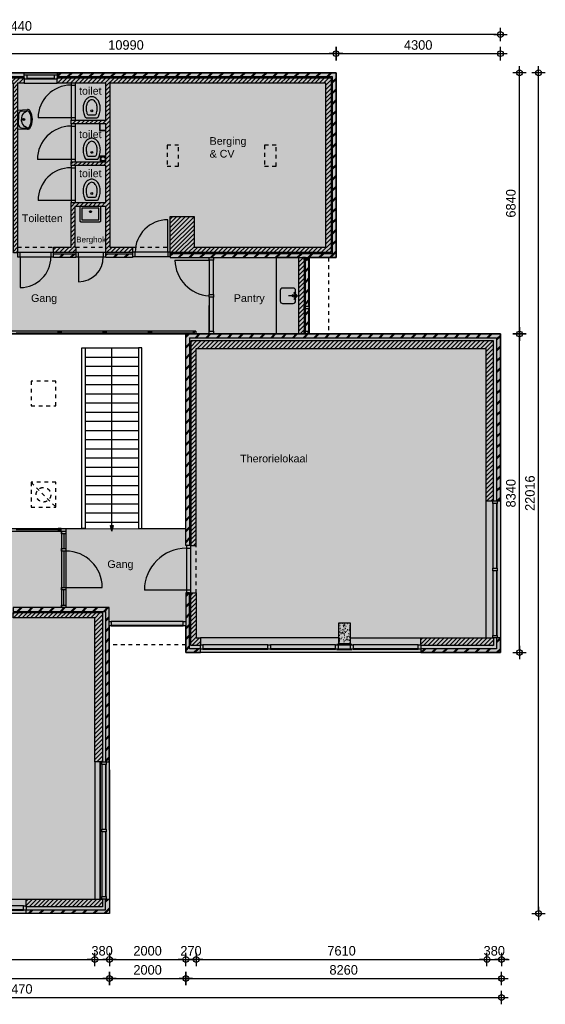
# Model space of a CAD drawing. Header units: millimetres. Extents: x 19739 to 200370, y 9101 to 232951.
# Tile 34 of 39: x 148141 to 161892, y 162171 to 187951. Entities that reach past the tile are written whole.
import ezdxf

# ---------------------------------------------------------------- set-up
doc = ezdxf.new("R2010")
doc.units = ezdxf.units.MM
doc.header["$LTSCALE"] = 100
doc.linetypes.add('HIDDEN1', pattern=[2, 1, -1])
for name, color, linetype in [('ALG18', 1, 'Continuous'), ('BET25', 2, 'Continuous'), ('BVO Brutovloeroppervlakte', 121, 'Continuous'), ('HATCH', 1, 'Continuous'), ('INRICHTING', 1, 'Continuous'), ('KOZ18', 1, 'Continuous'), ('KOZ25', 2, 'Continuous'), ('MAAT', 1, 'Continuous'), ('MET18', 1, 'Continuous'), ('MET25', 2, 'Continuous'), ('STIP18', 1, 'HIDDEN1')]:
    doc.layers.add(name, color=color, linetype=linetype)
doc.layers.add('HULP', color=7, linetype='Continuous', plot=False)
doc.styles.add('Arial', font='ARIAL.TTF')
doc.styles.add('TSFONT', font='tsfont.shx')
doc.dimstyles.new('MS-100', dxfattribs={"dimscale": 100, "dimtxt": 2.5, "dimasz": 1, "dimexe": 2, "dimexo": 3, "dimgap": 1, "dimtad": 1, "dimdec": 0, "dimzin": 1, "dimdsep": 46, "dimtxsty": 'TSFONT', "dimblk": 'CIRKEL', "dimcen": 1, "dimse1": 1, "dimse2": 1, "dimclrd": 1, "dimclre": 1, "dimclrt": 3, "dimadec": 0, "dimazin": 0, "dimtfac": 1.2, "dimtdec": 0, "dimtix": 1, "dimtmove": 2, "dimatfit": 3, "dimldrblk": 'CIRKEL', "dimfxl": 0, "dimtolj": 1, "dimtzin": 1, "dimarcsym": 0})

# ---------------------------------------------------------------- blocks, each defined once
blk = doc.blocks.new('wastafel_b520')
for p, q in [((-244, 0), (-259, -255)), ((244, 0), (259, -255)), ((-218, -99), (-227, -257)), ((-227, -257), (-185, -184)), ((-138, -24), (0, -24)), ((-47, -104), (0, -104)), ((138, -24), (0, -24)), ((47, -104), (0, -104)), ((227, -257), (185, -184)), ((218, -99), (227, -257))]:
    blk.add_line(p, q)
for radius in [28, 20]:
    blk.add_circle((0, -156), radius)
for centre, radius, start, end in [((-179, -259), 80, 176.5893, 242.0436), ((-179, -259), 48, 176.5893, 242.0436), ((-138, -104), 80, 90, 176.5893), ((-47, -264), 160, 90, 150), ((47, -264), 160, 30, 90), ((138, -104), 80, 3.4107, 90), ((179, -259), 48, 297.9564, 3.4107), ((179, -259), 80, 297.9564, 3.4107), ((0, 78), 463, 242.0436, 270), ((0, 78), 431, 242.0436, 270), ((0, 78), 431, 270, 297.9564), ((0, 78), 463, 270, 297.9564)]:
    blk.add_arc(centre, radius, start, end)
blk = doc.blocks.new('wc')
at = {"layer": 'INRICHTING'}
for p, q in [((-141, 66), (141, 66)), ((-91, 146), (91, 146))]:
    blk.add_line(p, q, dxfattribs=at)
for points in [[(225, 316, 0.075445), (207, 434, 0.085783), (159, 528, 0.10607), (83, 595, 0.126822), (0, 616, 0.126822), (-83, 595, 0.10607), (-159, 528, 0.085783), (-207, 434, 0.075445), (-225, 316, 0.075445)], [(145, 316, 0.075445), (131, 410, 0.085783), (95, 480, 0.10607), (44, 525, 0.126822), (0, 536, 0.126822), (-44, 525, 0.10607), (-95, 480, 0.085783), (-131, 410, 0.075445), (-145, 316, 0.075445)]]:
    blk.add_lwpolyline(points, format="xyb", dxfattribs=at)
blk.add_circle((0, 246), 25, dxfattribs=at)
for centre, radius, start, end in [((318, 316), 543, 180, 194.9107), ((318, 316), 463, 180, 194.9107), ((-318, 316), 463, 345.0893, 0), ((-318, 316), 543, 345.0893, 0), ((161, 274), 381, 194.9107, 210.5725), ((-141, 96), 30, 210.5725, 270), ((161, 274), 301, 194.9107, 201.3066), ((-91, 176), 30, 201.3066, 270), ((91, 176), 30, 270, 338.6934), ((-161, 274), 301, 338.6934, 345.0893), ((141, 96), 30, 270, 329.4275), ((-161, 274), 381, 329.4275, 345.0893)]:
    blk.add_arc(centre, radius, start, end, dxfattribs=at)
blk = doc.blocks.new('uitstortgoot')
at = {"layer": 'INRICHTING'}
for points in [[(50428, 10341), (49878, 10341), (49878, 9966, 0.414214), (49903, 9941), (50342, 9941, 0.414214)], [(50342, 9941), (50403, 9941, 0.414214), (50428, 9966), (50428, 10341)]]:
    blk.add_lwpolyline(points, format="xyb", dxfattribs=at)
for points in [[(50378, 10292), (49928, 10292), (49928, 9991), (49960, 9991)], [(49960, 9991), (50378, 9991), (50378, 10292)]]:
    blk.add_lwpolyline(points, dxfattribs=at)
blk.add_circle((50153, 10204), 25, dxfattribs=at)
blk = doc.blocks.new('KRAAN')
for p, q in [((0, 0), (-231, 0)), ((-47, 96), (-96, 47)), ((0, 0), (-96, 96)), ((0, 0), (-96, -96)), ((-47, -96), (-96, -47))]:
    blk.add_line(p, q)
blk = doc.blocks.new('1eVerdieping')
at = {"layer": 'ALG18'}
h = blk.add_hatch(dxfattribs=at)
h.set_pattern_fill('METSELWERK', color=256, style=0)
h.set_pattern_definition([(45, (45589.6, -1338.43), (-141.4214, 141.4214), []), (45, (46189.6, -1338.43), (-141.4214, 141.4214), [])])
h.paths.add_polyline_path([(47110, 13842), (45860, 13842), (45590, 13842), (45590, 9002), (46902, 9002), (46902, 9102), (45690, 9102), (45690, 13742), (47110, 13742), (47110, 13786)])
h.paths.add_polyline_path([(56580, 13842), (49280, 13842), (49280, 13742), (56480, 13742), (56480, 9102), (52244, 9102), (52244, 9028), (52244, 9002), (55780, 9002), (55864, 9002), (55864, 8933), (55864, 7730), (55864, 7661), (55864, 7071), (55864, 7002), (55750, 7002), (52650, 7002), (52650, 1461), (52750, 1461), (52750, 6902), (60780, 6902), (60780, 2632), (60794, 2632), (60880, 2632), (60880, 7002), (55880, 7002), (55880, 9002), (56580, 9002)])
h.paths.add_polyline_path([(51256, 9102), (50560, 9102), (50560, 9023), (50560, 9002), (51256, 9002)], flags=16)
h.paths.add_polyline_path([(49770, 9102), (49190, 9102), (49190, 9019), (49190, 9002), (49770, 9002)])
h.paths.add_polyline_path([(55864, 8933), (55780, 8933), (55780, 7730), (55864, 7730)], flags=17)
h.paths.add_polyline_path([(55864, 9002), (55780, 9002), (55780, 8933), (55864, 8933)], flags=17)
h.paths.add_polyline_path([(55864, 7730), (55780, 7730), (55780, 7661), (55864, 7661)], flags=17)
h.paths.add_polyline_path([(55864, 7661), (55780, 7661), (55780, 7071), (55864, 7071)], flags=17)
h.paths.add_polyline_path([(55864, 7071), (55780, 7071), (55780, 7002), (55864, 7002)], flags=17)
h.paths.add_polyline_path([(53030, -1238), (52750, -1238), (52750, 223), (52666, 223), (52650, 223), (52650, -1338), (53030, -1338)])
h.paths.add_polyline_path([(60880, -958), (60780, -958), (60780, -1238), (58800, -1238), (58800, -1252), (58800, -1338), (60880, -1338)])
at = {"layer": 'HATCH'}
h = blk.add_hatch(dxfattribs=at)
h.set_pattern_fill('ANSI31', color=256, scale=25, style=0)
h.set_pattern_definition([(45, (45719.59, 9130.484), (-56.1266, 56.1266), [])])
h.paths.add_polyline_path([(47110, 13712), (45720, 13712), (45720, 9132), (46902, 9132), (46902, 9272), (45860, 9272), (45860, 13572), (47110, 13572)])
h.paths.add_polyline_path([(56450, 13712), (49280, 13712), (49280, 13672), (49280, 13572), (50560, 13572), (50560, 12602), (49648, 12602), (49648, 12502), (49762, 12502), (50560, 12502), (50560, 11511), (49650, 11511), (49650, 11411), (49760, 11411), (50560, 11411), (50560, 10441), (49646, 10441), (49646, 9272), (49190, 9272), (49190, 9132), (49770, 9132), (49770, 9137), (49770, 9272), (49746, 9272), (49746, 10341), (50560, 10341), (50560, 9132), (51256, 9132), (51256, 9142), (51256, 9272), (50660, 9272), (50660, 13572), (56310, 13572), (56310, 9272), (52864, 9272), (52864, 10074), (52244, 10074), (52244, 9142), (52244, 9142), (52244, 9132), (56450, 9132)])
h.paths.add_polyline_path([(48250, 13572), (48420, 13572), (48420, 13712), (47970, 13712), (47970, 13672), (47970, 13572), (48140, 13572), (48140, 9130), (48250, 9130), (48250, 9133)])
h = blk.add_hatch(dxfattribs=at)
h.set_pattern_fill('ANSI31', color=256, scale=25, style=0)
h.set_pattern_definition([(45, (55609.59, 7001.574), (-56.1266, 56.1266), [])])
h.paths.add_polyline_path([(55750, 8933), (55750, 9002), (55700, 9002), (55610, 9002), (55610, 7002), (55750, 7002), (55750, 7071), (55750, 7661), (55750, 7730)])
h = blk.add_hatch(dxfattribs=at)
h.set_pattern_fill('ANSI31', color=256, scale=25, style=0)
h.set_pattern_definition([(45, (52779.59, -1158.426), (-56.1266, 56.1266), [])])
h.paths.add_polyline_path([(56649, 6822), (52780, 6822), (52780, 1461), (52920, 1461), (52920, 6622), (56649, 6622)])
h.paths.add_polyline_path([(56949, 6822), (56649, 6822), (56649, 6622), (56949, 6622)])
h.paths.add_polyline_path([(60700, 6822), (56949, 6822), (56949, 6622), (60500, 6622), (60500, 2632), (60700, 2632)])
h.paths.add_polyline_path([(60700, -958), (60680, -958), (58800, -958), (58800, -1158), (60700, -1158)])
h.paths.add_polyline_path([(52920, 223), (52780, 223), (52780, -1158), (53030, -1158), (53030, -1138), (53030, -958), (52920, -958)])
h = blk.add_hatch(dxfattribs=at)
h.set_pattern_fill('METSELWERK', color=256, style=0)
h.set_pattern_definition([(45, (42389.6, -8174.43), (-141.4214, 141.4214), []), (45, (42989.6, -8174.43), (-141.4214, 141.4214), [])])
h.paths.add_polyline_path([(44020, -164), (42390, -164), (42390, -8174), (42770, -8174), (42770, -8074), (42490, -8074), (42490, -264), (44020, -264), (44020, -242)])
h.paths.add_polyline_path([(46891, -164), (45258, -164), (45258, -264), (46891, -264), (46891, -242)])
h.paths.add_polyline_path([(50647, -164), (48129, -164), (48129, -264), (50547, -264), (50547, -4204), (50647, -4204)])
h.paths.add_polyline_path([(50650, -7794), (50550, -7794), (50550, -8074), (48470, -8074), (48470, -8088), (48470, -8174), (50650, -8174)])
h = blk.add_hatch(dxfattribs=at)
h.set_pattern_fill('ANSI31', color=256, scale=25, style=0)
h.set_pattern_definition([(45, (42569.59, -7994.426), (-56.1266, 56.1266), [])])
h.paths.add_polyline_path([(44020, -294), (42570, -294), (42570, -7994), (42770, -7994), (42770, -434), (44020, -434)])
h.paths.add_polyline_path([(46891, -294), (45258, -294), (45258, -356), (45258, -434), (46190, -434), (46190, -544), (46630, -544), (46630, -434), (46891, -434)])
h.paths.add_polyline_path([(50470, -294), (48129, -294), (48129, -356), (48129, -434), (50270, -434), (50270, -4204), (50470, -4204)])
h.paths.add_polyline_path([(50470, -7794), (50450, -7794), (48470, -7794), (48470, -7994), (50470, -7994)])
h = blk.add_hatch(dxfattribs=at)
h.set_pattern_fill('AR-CONC', color=256, style=0)
h.set_pattern_definition([(50, (56649.09, -1108.43), (182.185, -15.94), [19.05, -209.55]), (355, (56649.09, -1108.43), (-35.243, 191.057), [15.24, -167.64]), (100.45, (56664.27, -1109.75), (146.94, 175.117), [16.19, -178.09]), (46.184, (56649.1, -1057.63), (271.08, -42.04), [28.575, -314.325]), (96.636, (56671.68, -1061.13), (237.4, 247.43), [24.285, -267.135]), (351.184, (56649.1, -1057.63), (237.4, 247.43), [22.86, -251.46]), (21, (56674.49, -1070.33), (151.615, -102.266), [19.05, -209.55]), (326, (56674.49, -1070.33), (61.8, 184.19), [15.24, -167.64]), (71.45, (56687.13, -1078.85), (213.416, 81.923), [16.19, -178.09]), (37.5, (56649.09, -1108.426), (3.0886, 84.555), [0, -165.608, 0, -170.18, 0, -168.275]), (7.5, (56649.09, -1108.43), (66.82, 100.18), [0, -97.028, 0, -161.798, 0, -64.135]), (327.5, (56592.45, -1108.426), (135.5906, -5.729), [0, -63.5, 0, -198.12, 0, -262.89]), (317.5, (56567.05, -1108.43), (148.13, 25.426), [0, -82.55, 0, -131.572, 0, -186.69])])
h.paths.add_polyline_path([(56649, -1108), (56949, -1108), (56949, -558), (56649, -558)])
at = {"layer": 'INRICHTING'}
h = blk.add_hatch(color=256, dxfattribs=at)
h.paths.add_polyline_path([(50715, 1836), (50741, 1936), (50689, 1936)])
h.paths.add_polyline_path([(50741, 1936), (50754, 1988), (50675, 1988), (50689, 1936)])
at = {"layer": 'ALG18'}
for p, q in [((55780, 9002), (55700, 9002)), ((53259, 7071), (53259, 7751)), ((52909, 7071), (45499, 7071)), ((45568, 7002), (52764, 7002)), ((48209, 7036), (49309, 7036)), ((49389, 7036), (50489, 7036)), ((50569, 7036), (51669, 7036)), ((51529, 7002), (52629, 7002)), ((51749, 7036), (52849, 7036)), ((53672, 7002), (53322, 7002)), ((45499, 1836), (49399, 1836)), ((45568, 1905), (49472, 1905)), ((49309, 1870), (48209, 1870)), ((49472, 1905), (49930, 1905)), ((51500, 1905), (52650, 1905)), ((49399, -164), (48129, -164))]:
    blk.add_line(p, q, dxfattribs=at)
for points in [[(49329, 7002), (49309, 7002), (49309, 7071), (49329, 7071)], [(49369, 7002), (49329, 7002), (49329, 7071), (49369, 7071)], [(49389, 7002), (49369, 7002), (49369, 7071), (49389, 7071)], [(50509, 7002), (50489, 7002), (50489, 7071), (50509, 7071)], [(50549, 7002), (50509, 7002), (50509, 7071), (50549, 7071)], [(50569, 7002), (50549, 7002), (50549, 7071), (50569, 7071)], [(51689, 7002), (51669, 7002), (51669, 7071), (51689, 7071)], [(51729, 7002), (51689, 7002), (51689, 7071), (51729, 7071)], [(51749, 7002), (51729, 7002), (51729, 7071), (51749, 7071)], [(52869, 7002), (52849, 7002), (52849, 7071), (52869, 7071)], [(52909, 7002), (52869, 7002), (52869, 7071), (52909, 7071)], [(49329, 1905), (49309, 1905), (49309, 1836), (49329, 1836)], [(49369, 1905), (49329, 1905), (49329, 1836), (49369, 1836)], [(49389, 1905), (49369, 1905), (49369, 1836), (49389, 1836)]]:
    blk.add_lwpolyline(points, close=True, dxfattribs=at)
at = {"layer": 'BET25'}
blk.add_lwpolyline([(56949, -1108), (56649, -1108), (56649, -558), (56949, -558)], close=True, dxfattribs=at)
at = {"layer": 'INRICHTING'}
for p, q in [((50410, 11661), (50410, 11511)), ((50560, 11661), (50410, 11661)), ((49839, 9023), (49839, 8371)), ((52363, 8933), (53259, 8933)), ((50015, 6636), (51415, 6636)), ((50715, 1988), (50715, 6636)), ((50015, 6396), (51415, 6396)), ((50015, 6156), (51415, 6156)), ((50015, 5916), (51415, 5916)), ((50015, 5676), (51415, 5676)), ((50015, 5436), (51415, 5436)), ((50015, 5196), (51415, 5196)), ((50015, 4956), (51415, 4956)), ((50015, 4716), (51415, 4716)), ((50015, 4476), (51415, 4476)), ((50015, 4236), (51415, 4236)), ((50015, 3996), (51415, 3996)), ((50015, 3756), (51415, 3756)), ((50015, 3516), (51415, 3516)), ((50015, 3276), (51415, 3276)), ((50015, 3036), (51415, 3036)), ((50015, 2796), (51415, 2796)), ((50015, 2556), (51415, 2556)), ((50015, 2316), (51415, 2316)), ((50015, 2076), (51415, 2076)), ((50715, 1836), (50675, 1988)), ((50675, 1988), (50754, 1988)), ((50715, 1836), (50754, 1988)), ((49513, 368), (50463, 368)), ((52666, 292), (51566, 292)), ((50400, -4204), (50400, -7794)), ((50410, -4204), (50410, -7794))]:
    blk.add_line(p, q, dxfattribs=at)
for points in [[(50390, 12502), (50390, 12502), (50390, 12332), (50560, 12332)], [(50400, 12502), (50400, 12342), (50560, 12342)]]:
    blk.add_lwpolyline(points, dxfattribs=at)
for points in [[(55013, 9002), (55013, 7002), (55610, 7002), (55610, 9002)], [(49930, 1905), (49930, 6636), (50015, 6636), (50015, 1905)], [(51500, 1905), (51500, 6636), (51415, 6636), (51415, 1905)]]:
    blk.add_lwpolyline(points, close=True, dxfattribs=at)
blk.add_lwpolyline([(55121, 8143), (55121, 7863, 0.414214), (55181, 7803), (55461, 7803, 0.414214), (55521, 7863), (55521, 8143, 0.414214), (55461, 8203), (55181, 8203, 0.414214)], format="xyb", close=True, dxfattribs=at)
for centre, radius in [((50485, 11586), 70), ((50485, 11586), 55), ((55461, 8002), 30)]:
    blk.add_circle(centre, radius, dxfattribs=at)
for centre, radius, start, end in [((49646, 12657), 860, 90, 180), ((49648, 11566), 880, 90, 180), ((49646, 10496), 860, 90, 180), ((48319, 9019), 802, 270, 0), ((49839, 9023), 652, 270, 0), ((53321, 8958), 959, 181.528, 266.309), ((49513, 368), 950, 0, 90), ((52666, 292), 1100, 90, 180)]:
    blk.add_arc(centre, radius, start, end, dxfattribs=at)
at = {"layer": 'KOZ18'}
for p, q in [((48489, 13786), (49211, 13786)), ((48489, 13702), (49211, 13702)), ((49211, 13672), (48489, 13672)), ((49646, 13517), (49646, 12657)), ((49760, 12657), (49760, 13517)), ((49646, 12657), (48786, 12657)), ((49648, 12447), (49648, 11566)), ((49762, 11566), (49762, 12447)), ((49648, 11566), (48767, 11566)), ((49646, 11356), (49646, 10496)), ((49760, 10496), (49760, 11356)), ((49646, 10496), (48786, 10496)), ((52175, 9142), (52175, 9992)), ((49121, 9133), (48319, 9133)), ((50491, 9137), (49839, 9137)), ((52175, 9142), (51325, 9142)), ((51325, 9028), (52175, 9028)), ((48319, 9019), (49190, 9019)), ((48319, 9019), (48319, 8217)), ((49839, 9023), (50491, 9023)), ((53259, 8933), (53259, 8036)), ((53373, 8036), (53373, 8933)), ((55610, 7002), (55610, 9002)), ((55780, 7002), (55780, 9002)), ((55864, 7730), (55864, 8933)), ((55880, 7002), (55880, 9002)), ((53259, 7967), (53259, 7071)), ((53373, 7071), (53373, 7967)), ((55864, 7071), (55864, 7661)), ((60680, 2563), (60680, 871)), ((60780, 2563), (60780, 871)), ((60794, 871), (60794, 2563)), ((49399, 1836), (49399, -164)), ((49513, 1905), (49513, -164)), ((49456, 1767), (49456, 1387)), ((49456, 1318), (49456, 368)), ((52666, 1392), (52666, 292)), ((52780, 292), (52780, 1392)), ((60680, 802), (60680, -889)), ((60780, 802), (60780, -889)), ((60794, -889), (60794, 802)), ((49456, -95), (49456, 299)), ((52666, 223), (52766, 223)), ((52581, -524), (50696, -524)), ((50696, -624), (52581, -624)), ((50696, -638), (52581, -638)), ((54799, -1138), (53099, -1138)), ((54799, -1238), (53099, -1238)), ((53099, -1252), (54799, -1252)), ((56568, -1138), (54868, -1138)), ((56568, -1238), (54868, -1238)), ((54868, -1252), (56568, -1252)), ((58731, -1138), (57031, -1138)), ((58731, -1238), (57031, -1238)), ((57031, -1252), (58731, -1252)), ((50450, -4273), (50450, -5965)), ((50550, -4273), (50550, -5965)), ((50564, -5965), (50564, -4273)), ((50450, -6034), (50450, -7725)), ((50550, -6034), (50550, -7725)), ((50564, -7725), (50564, -6034)), ((48401, -7974), (46701, -7974)), ((46701, -8088), (48401, -8088)), ((48401, -8074), (47551, -8074))]:
    blk.add_line(p, q, dxfattribs=at)
for points in [[(49399, 1836), (49513, 1836), (49513, 1767), (49399, 1767)], [(49399, 1387), (49513, 1387), (49513, 1318), (49399, 1318)], [(49399, 368), (49513, 368), (49513, 299), (49399, 299)], [(52650, -1338), (53030, -1338), (53030, -1238), (52750, -1238), (52750, 223), (52650, 223)], [(49399, -95), (49513, -95), (49513, -164), (49399, -164)]]:
    blk.add_lwpolyline(points, close=True, dxfattribs=at)
blk.add_arc((52175, 9142), 850, 90, 180, dxfattribs=at)
at = {"layer": 'KOZ25'}
for points in [[(48420, 13672), (48420, 13786), (48489, 13786), (48489, 13672), (48420, 13672)], [(49211, 13672), (49211, 13786), (49280, 13786), (49280, 13672), (49211, 13672)]]:
    blk.add_lwpolyline(points, dxfattribs=at)
for points in [[(49760, 13572), (49646, 13572), (49646, 13517), (49760, 13517)], [(49760, 12657), (49646, 12657), (49646, 12602), (49760, 12602)], [(49762, 12502), (49648, 12502), (49648, 12447), (49762, 12447)], [(49760, 11411), (49646, 11411), (49646, 11356), (49760, 11356)], [(49762, 11566), (49648, 11566), (49648, 11511), (49762, 11511)], [(49760, 10496), (49646, 10496), (49646, 10441), (49760, 10441)], [(48250, 9133), (48250, 9019), (48319, 9019), (48319, 9133)], [(49121, 9133), (49121, 9019), (49190, 9019), (49190, 9133)], [(49770, 9137), (49770, 9023), (49839, 9023), (49839, 9137)], [(50491, 9137), (50491, 9023), (50560, 9023), (50560, 9137)], [(51256, 9142), (51256, 9028), (51325, 9028), (51325, 9142)], [(52175, 9142), (52175, 9028), (52244, 9028), (52244, 9142)], [(53259, 9002), (53373, 9002), (53373, 8933), (53259, 8933)], [(53259, 8036), (53373, 8036), (53373, 7967), (53259, 7967)], [(53259, 7071), (53373, 7071), (53373, 7002), (53259, 7002)], [(60680, 2632), (60794, 2632), (60794, 2563), (60680, 2563)], [(52780, 1461), (52666, 1461), (52666, 1392), (52780, 1392)], [(60680, 871), (60794, 871), (60794, 802), (60680, 802)], [(52780, 292), (52666, 292), (52666, 223), (52780, 223)], [(50696, -524), (50696, -638), (50647, -638), (50647, -524)], [(52650, -524), (52650, -638), (52581, -638), (52581, -524)], [(60680, -889), (60794, -889), (60794, -958), (60680, -958)], [(53099, -1138), (53099, -1252), (53030, -1252), (53030, -1138)], [(54868, -1138), (54868, -1252), (54799, -1252), (54799, -1138)], [(56637, -1138), (56637, -1252), (56568, -1252), (56568, -1138)], [(56996, -1133), (56602, -1133), (56602, -1138), (56996, -1138)], [(56996, -1253), (56602, -1253), (56602, -1258), (56996, -1258)], [(57031, -1138), (57031, -1252), (56962, -1252), (56962, -1138)], [(58800, -1138), (58800, -1252), (58731, -1252), (58731, -1138)], [(50450, -4204), (50564, -4204), (50564, -4273), (50450, -4273)], [(50450, -5965), (50564, -5965), (50564, -6034), (50450, -6034)], [(50450, -7725), (50564, -7725), (50564, -7794), (50450, -7794)], [(48470, -7974), (48470, -8088), (48401, -8088), (48401, -7974)]]:
    blk.add_lwpolyline(points, close=True, dxfattribs=at)
at = {"layer": 'MET18'}
for p, q in [((49280, 13842), (48420, 13842)), ((55070, 13742), (55070, 13742)), ((55070, 13742), (55070, 13742)), ((52864, 9272), (52864, 9272)), ((55750, 9002), (55750, 7002)), ((55780, 7002), (52650, 7002)), ((52650, 1461), (52650, 7002)), ((60880, 7002), (55880, 7002)), ((60880, 2632), (60880, 7002)), ((52750, 6902), (60780, 6902)), ((52750, 6902), (52750, 1461)), ((60780, 6902), (60780, 2632)), ((60780, 2632), (60880, 2632)), ((60880, 2632), (60880, -958)), ((52750, 1461), (52650, 1461)), ((58800, -1338), (53030, -1338)), ((50647, -4204), (50650, -7794)), ((48470, -8174), (42770, -8174))]:
    blk.add_line(p, q, dxfattribs=at)
for points in [[(48420, 13842), (47970, 13842), (47970, 13742), (48420, 13742)], [(49770, 9002), (49190, 9002), (49190, 9102), (49770, 9102)], [(50560, 9002), (50560, 9102), (51256, 9102), (51256, 9002)], [(50547, -264), (50547, -4204), (50647, -4204), (50647, -164), (48129, -164), (48129, -264)], [(58800, -1338), (60880, -1338), (60880, -958), (60780, -958), (60780, -1238), (58800, -1238)], [(48470, -8074), (50550, -8074), (50550, -7794), (50650, -7794), (50650, -8174), (48470, -8174)]]:
    blk.add_lwpolyline(points, close=True, dxfattribs=at)
for points in [[(55880, 9002), (56580, 9002), (56580, 13842), (49280, 13842), (49280, 13742), (56480, 13742), (56480, 9102), (52244, 9102)], [(52244, 9098), (52244, 9002), (55780, 9002)]]:
    blk.add_lwpolyline(points, dxfattribs=at)
at = {"layer": 'MET25'}
for p, q in [((48420, 13572), (49280, 13572)), ((60500, 2632), (60500, -958)), ((56649, -958), (53030, -958)), ((56949, -958), (58800, -958)), ((50270, -4204), (50270, -7794)), ((46640, -7794), (48470, -7794))]:
    blk.add_line(p, q, dxfattribs=at)
for points in [[(47970, 13572), (47970, 13712), (48420, 13712), (48420, 13572), (48250, 13572), (48250, 9130), (48140, 9130), (48140, 13572)], [(50560, 10441), (50560, 11411), (49650, 11411), (49650, 11511), (50560, 11511), (50560, 12502), (49648, 12502), (49648, 12602), (50560, 12602), (50560, 13572), (49280, 13572), (49280, 13712), (56450, 13712), (56450, 9132), (52244, 9132), (52244, 10074), (52864, 10074), (52864, 9272), (56310, 9272), (56310, 13572), (50660, 13572), (50660, 9272), (51256, 9272), (51256, 9132), (50560, 9132), (50560, 10341), (49746, 10341), (49746, 9272), (49770, 9272), (49770, 9132), (49190, 9132), (49190, 9272), (49646, 9272), (49646, 10441)], [(52920, 1461), (52920, 6622), (60500, 6622), (60500, 2632), (60700, 2632), (60700, 6822), (52780, 6822), (52780, 1461)], [(52920, 223), (52920, -958), (53030, -958), (53030, -1158), (52780, -1158), (52780, 223)], [(48129, -294), (50470, -294), (50470, -4204), (50270, -4204), (50270, -434), (48129, -434)], [(60700, -1158), (58800, -1158), (58800, -958), (60700, -958)], [(50470, -7794), (50470, -7994), (48470, -7994), (48470, -7794)]]:
    blk.add_lwpolyline(points, close=True, dxfattribs=at)
at = {"layer": 'STIP18'}
for p, q in [((48250, 9272), (49190, 9272)), ((49770, 9272), (50560, 9272)), ((51256, 9272), (52244, 9272)), ((56380, 9002), (56380, 7002)), ((55750, 7661), (55750, 7071)), ((48600, 3118), (49250, 2468)), ((52920, 223), (52920, 1461)), ((52650, -1138), (50647, -1138))]:
    blk.add_line(p, q, dxfattribs=at)
for points in [[(52160, 11392), (52460, 11392), (52460, 11942), (52160, 11942)], [(54710, 11392), (55010, 11392), (55010, 11942), (54710, 11942)], [(55750, 9002), (55864, 9002), (55864, 8933), (55750, 8933)], [(55750, 7730), (55864, 7730), (55864, 7661), (55750, 7661)], [(55750, 7071), (55864, 7071), (55864, 7002), (55750, 7002)], [(49250, 5768), (48600, 5768), (48600, 5118), (49250, 5118)], [(49250, 3118), (48600, 3118), (48600, 2468), (49250, 2468)]]:
    blk.add_lwpolyline(points, close=True, dxfattribs=at)
blk.add_circle((48925, 2793), 191, dxfattribs=at)
at = {"layer": 'HULP'}
for name, p in [('wc', (50187, 12597)), ('wc', (50187, 10437)), ('uitstortgoot', (0, 0))]:
    blk.add_blockref(name, p, dxfattribs=at)
at = {"layer": 'INRICHTING', "rotation": 90}
blk.add_blockref('wastafel_b520', (48250, 12619), dxfattribs=at)
at = {"layer": 'INRICHTING'}
blk.add_blockref('wc', (50188, 11511), dxfattribs=at)
at = {"layer": 'INRICHTING', "xscale": -1, "rotation": 180}
blk.add_blockref('KRAAN', (55571, 8002), dxfattribs=at)
at = {"layer": 'KOZ25', "attachment_point": 1, "style": 'Arial'}
for s, insert, char_height, width in [('toilet', (49856, 13467), 200, 771.34), ('toilet', (49856, 12330), 200, 771.34), ('Berging & CV', (53272, 12155), 200, 771.34), ('toilet', (49856, 11307), 200, 771.34), ('Toiletten', (48360, 10131), 200, 771.34), ('Berghok', (49782, 9550), 150, 771.34), ('Gang', (48600, 8041), 200, 771.34), ('Pantry', (53906, 8041), 200, 771.34), ('Therorielokaal', (54072, 3841), 200, 2639.72), ('Gang', (50597, 1076), 200, 2639.72)]:
    blk.add_mtext(s, dxfattribs=dict(at, insert=insert, char_height=char_height, width=width))
blk = doc.blocks.new('CIRKEL')
for p, q in [((-1.75, 0), (1.75, 0)), ((0, -1.75), (0, 1.75))]:
    blk.add_line(p, q)
blk.add_circle((0, 0), 0.75)
blk = doc.blocks.new('*D119')
at = {"layer": 'Defpoints', "color": 0}
for p in [(135277, 164546), (160747, 163646), (160747, 162346)]:
    blk.add_point(p, dxfattribs=at)
at = {"layer": 'MAAT', "color": 1, "lineweight": -2}
blk.add_line((135377, 162346), (160647, 162346), dxfattribs=at)
at = {"layer": 'MAAT', "color": 1, "lineweight": -2, "xscale": 100, "yscale": 100, "zscale": 100, "rotation": 180}
blk.add_blockref('CIRKEL', (135277, 162346), dxfattribs=at)
at = {"layer": 'MAAT', "color": 1, "lineweight": -2, "xscale": 100, "yscale": 100, "zscale": 100}
blk.add_blockref('CIRKEL', (160747, 162346), dxfattribs=at)
at = {"layer": 'MAAT', "color": 3, "insert": (148012, 162571), "char_height": 250, "attachment_point": 5, "style": 'TSFONT'}
blk.add_mtext('\\A1;25470', dxfattribs=at)
blk = doc.blocks.new('*D122')
at = {"layer": 'Defpoints', "color": 0}
for p in [(150487, 163346), (142227, 163046), (150487, 162846)]:
    blk.add_point(p, dxfattribs=at)
at = {"layer": 'MAAT', "color": 1, "lineweight": -2}
blk.add_line((142327, 162846), (150387, 162846), dxfattribs=at)
at = {"layer": 'MAAT', "color": 1, "lineweight": -2, "xscale": 100, "yscale": 100, "zscale": 100, "rotation": 180}
blk.add_blockref('CIRKEL', (142227, 162846), dxfattribs=at)
at = {"layer": 'MAAT', "color": 1, "lineweight": -2, "xscale": 100, "yscale": 100, "zscale": 100}
blk.add_blockref('CIRKEL', (150487, 162846), dxfattribs=at)
at = {"layer": 'MAAT', "color": 3, "insert": (146357, 163071), "char_height": 250, "attachment_point": 5, "style": 'TSFONT'}
blk.add_mtext('\\A1;8260', dxfattribs=at)
blk = doc.blocks.new('*D123')
at = {"layer": 'Defpoints', "color": 0}
for p in [(150487, 163346), (152487, 163346), (152487, 162846)]:
    blk.add_point(p, dxfattribs=at)
at = {"layer": 'MAAT', "color": 1, "lineweight": -2}
blk.add_line((150587, 162846), (152387, 162846), dxfattribs=at)
at = {"layer": 'MAAT', "color": 1, "lineweight": -2, "xscale": 100, "yscale": 100, "zscale": 100, "rotation": 180}
blk.add_blockref('CIRKEL', (150487, 162846), dxfattribs=at)
at = {"layer": 'MAAT', "color": 1, "lineweight": -2, "xscale": 100, "yscale": 100, "zscale": 100}
blk.add_blockref('CIRKEL', (152487, 162846), dxfattribs=at)
at = {"layer": 'MAAT', "color": 3, "insert": (151487, 163071), "char_height": 250, "attachment_point": 5, "style": 'TSFONT'}
blk.add_mtext('\\A1;2000', dxfattribs=at)
blk = doc.blocks.new('*D124')
at = {"layer": 'Defpoints', "color": 0}
for p in [(152487, 163346), (160747, 163346), (160747, 162846)]:
    blk.add_point(p, dxfattribs=at)
at = {"layer": 'MAAT', "color": 1, "lineweight": -2}
blk.add_line((152587, 162846), (160647, 162846), dxfattribs=at)
at = {"layer": 'MAAT', "color": 1, "lineweight": -2, "xscale": 100, "yscale": 100, "zscale": 100, "rotation": 180}
blk.add_blockref('CIRKEL', (152487, 162846), dxfattribs=at)
at = {"layer": 'MAAT', "color": 1, "lineweight": -2, "xscale": 100, "yscale": 100, "zscale": 100}
blk.add_blockref('CIRKEL', (160747, 162846), dxfattribs=at)
at = {"layer": 'MAAT', "color": 3, "insert": (156617, 163071), "char_height": 250, "attachment_point": 5, "style": 'TSFONT'}
blk.add_mtext('\\A1;8260', dxfattribs=at)
blk = doc.blocks.new('*D127')
at = {"layer": 'Defpoints', "color": 0}
for p in [(142607, 163346), (150107, 163346), (150107, 163346)]:
    blk.add_point(p, dxfattribs=at)
at = {"layer": 'MAAT', "color": 1, "lineweight": -2}
blk.add_line((142707, 163346), (150007, 163346), dxfattribs=at)
at = {"layer": 'MAAT', "color": 1, "lineweight": -2, "xscale": 100, "yscale": 100, "zscale": 100, "rotation": 180}
blk.add_blockref('CIRKEL', (142607, 163346), dxfattribs=at)
at = {"layer": 'MAAT', "color": 1, "lineweight": -2, "xscale": 100, "yscale": 100, "zscale": 100}
blk.add_blockref('CIRKEL', (150107, 163346), dxfattribs=at)
at = {"layer": 'MAAT', "color": 3, "insert": (146357, 163571), "char_height": 250, "attachment_point": 5, "style": 'TSFONT'}
blk.add_mtext('\\A1;7500', dxfattribs=at)
blk = doc.blocks.new('*D128')
at = {"layer": 'Defpoints', "color": 0}
for p in [(150107, 163346), (150487, 163346), (150487, 163346)]:
    blk.add_point(p, dxfattribs=at)
at = {"layer": 'MAAT', "color": 1, "lineweight": -2}
for p, q in [((150007, 163346), (149907, 163346)), ((150107, 163346), (150487, 163346)), ((150587, 163346), (150687, 163346))]:
    blk.add_line(p, q, dxfattribs=at)
at = {"layer": 'MAAT', "color": 1, "lineweight": -2, "xscale": 100, "yscale": 100, "zscale": 100}
blk.add_blockref('CIRKEL', (150107, 163346), dxfattribs=at)
at = {"layer": 'MAAT', "color": 1, "lineweight": -2, "xscale": 100, "yscale": 100, "zscale": 100, "rotation": 180}
blk.add_blockref('CIRKEL', (150487, 163346), dxfattribs=at)
at = {"layer": 'MAAT', "color": 3, "insert": (150297, 163571), "char_height": 250, "attachment_point": 5, "style": 'TSFONT'}
blk.add_mtext('\\A1;380', dxfattribs=at)
blk = doc.blocks.new('*D129')
at = {"layer": 'Defpoints', "color": 0}
for p in [(150487, 163346), (152487, 163346), (152487, 163346)]:
    blk.add_point(p, dxfattribs=at)
at = {"layer": 'MAAT', "color": 1, "lineweight": -2}
blk.add_line((150587, 163346), (152387, 163346), dxfattribs=at)
at = {"layer": 'MAAT', "color": 1, "lineweight": -2, "xscale": 100, "yscale": 100, "zscale": 100, "rotation": 180}
blk.add_blockref('CIRKEL', (150487, 163346), dxfattribs=at)
at = {"layer": 'MAAT', "color": 1, "lineweight": -2, "xscale": 100, "yscale": 100, "zscale": 100}
blk.add_blockref('CIRKEL', (152487, 163346), dxfattribs=at)
at = {"layer": 'MAAT', "color": 3, "insert": (151487, 163571), "char_height": 250, "attachment_point": 5, "style": 'TSFONT'}
blk.add_mtext('\\A1;2000', dxfattribs=at)
blk = doc.blocks.new('*D130')
at = {"layer": 'Defpoints', "color": 0}
for p in [(152487, 163346), (152757, 163346), (152757, 163346)]:
    blk.add_point(p, dxfattribs=at)
at = {"layer": 'MAAT', "color": 1, "lineweight": -2}
for p, q in [((152387, 163346), (152287, 163346)), ((152487, 163346), (152757, 163346)), ((152857, 163346), (152957, 163346))]:
    blk.add_line(p, q, dxfattribs=at)
at = {"layer": 'MAAT', "color": 1, "lineweight": -2, "xscale": 100, "yscale": 100, "zscale": 100}
blk.add_blockref('CIRKEL', (152487, 163346), dxfattribs=at)
at = {"layer": 'MAAT', "color": 1, "lineweight": -2, "xscale": 100, "yscale": 100, "zscale": 100, "rotation": 180}
blk.add_blockref('CIRKEL', (152757, 163346), dxfattribs=at)
at = {"layer": 'MAAT', "color": 3, "insert": (152622, 163571), "char_height": 250, "attachment_point": 5, "style": 'TSFONT'}
blk.add_mtext('\\A1;270', dxfattribs=at)
blk = doc.blocks.new('*D131')
at = {"layer": 'Defpoints', "color": 0}
for p in [(152757, 163346), (160367, 163346), (160367, 163346)]:
    blk.add_point(p, dxfattribs=at)
at = {"layer": 'MAAT', "color": 1, "lineweight": -2}
blk.add_line((152857, 163346), (160267, 163346), dxfattribs=at)
at = {"layer": 'MAAT', "color": 1, "lineweight": -2, "xscale": 100, "yscale": 100, "zscale": 100, "rotation": 180}
blk.add_blockref('CIRKEL', (152757, 163346), dxfattribs=at)
at = {"layer": 'MAAT', "color": 1, "lineweight": -2, "xscale": 100, "yscale": 100, "zscale": 100}
blk.add_blockref('CIRKEL', (160367, 163346), dxfattribs=at)
at = {"layer": 'MAAT', "color": 3, "insert": (156562, 163571), "char_height": 250, "attachment_point": 5, "style": 'TSFONT'}
blk.add_mtext('\\A1;7610', dxfattribs=at)
blk = doc.blocks.new('*D132')
at = {"layer": 'Defpoints', "color": 0}
for p in [(160367, 163346), (160747, 163346), (160747, 163346)]:
    blk.add_point(p, dxfattribs=at)
at = {"layer": 'MAAT', "color": 1, "lineweight": -2}
for p, q in [((160267, 163346), (160167, 163346)), ((160367, 163346), (160747, 163346)), ((160847, 163346), (160947, 163346))]:
    blk.add_line(p, q, dxfattribs=at)
at = {"layer": 'MAAT', "color": 1, "lineweight": -2, "xscale": 100, "yscale": 100, "zscale": 100}
blk.add_blockref('CIRKEL', (160367, 163346), dxfattribs=at)
at = {"layer": 'MAAT', "color": 1, "lineweight": -2, "xscale": 100, "yscale": 100, "zscale": 100, "rotation": 180}
blk.add_blockref('CIRKEL', (160747, 163346), dxfattribs=at)
at = {"layer": 'MAAT', "color": 3, "insert": (160557, 163571), "char_height": 250, "attachment_point": 5, "style": 'TSFONT'}
blk.add_mtext('\\A1;380', dxfattribs=at)
blk = doc.blocks.new('*D133')
at = {"layer": 'Defpoints', "color": 0}
for p in [(160717, 179722), (161217, 179722), (160717, 171382)]:
    blk.add_point(p, dxfattribs=at)
at = {"layer": 'MAAT', "color": 1, "lineweight": -2}
blk.add_line((161217, 171482), (161217, 179622), dxfattribs=at)
at = {"layer": 'MAAT', "color": 1, "lineweight": -2, "xscale": 100, "yscale": 100, "zscale": 100}
for p, rotation in [((161217, 179722), 90), ((161217, 171382), 270)]:
    blk.add_blockref('CIRKEL', p, dxfattribs=dict(at, rotation=rotation))
at = {"layer": 'MAAT', "color": 3, "insert": (160992, 175552), "char_height": 250, "attachment_point": 5, "rotation": 90, "style": 'TSFONT'}
blk.add_mtext('\\A1;8340', dxfattribs=at)
blk = doc.blocks.new('*D134')
at = {"layer": 'Defpoints', "color": 0}
for p in [(156417, 186562), (161217, 186562), (160717, 179722)]:
    blk.add_point(p, dxfattribs=at)
at = {"layer": 'MAAT', "color": 1, "lineweight": -2}
blk.add_line((161217, 179822), (161217, 186462), dxfattribs=at)
at = {"layer": 'MAAT', "color": 1, "lineweight": -2, "xscale": 100, "yscale": 100, "zscale": 100}
for p, rotation in [((161217, 186562), 90), ((161217, 179722), 270)]:
    blk.add_blockref('CIRKEL', p, dxfattribs=dict(at, rotation=rotation))
at = {"layer": 'MAAT', "color": 3, "insert": (160992, 183142), "char_height": 250, "attachment_point": 5, "rotation": 90, "style": 'TSFONT'}
blk.add_mtext('\\A1;6840', dxfattribs=at)
blk = doc.blocks.new('*D135')
at = {"layer": 'Defpoints', "color": 0}
for p in [(156417, 186562), (161717, 186562), (150487, 164546)]:
    blk.add_point(p, dxfattribs=at)
at = {"layer": 'MAAT', "color": 1, "lineweight": -2}
blk.add_line((161717, 164646), (161717, 186462), dxfattribs=at)
at = {"layer": 'MAAT', "color": 1, "lineweight": -2, "xscale": 100, "yscale": 100, "zscale": 100}
for p, rotation in [((161717, 186562), 90), ((161717, 164546), 270)]:
    blk.add_blockref('CIRKEL', p, dxfattribs=dict(at, rotation=rotation))
at = {"layer": 'MAAT', "color": 3, "insert": (161492, 175554), "char_height": 250, "attachment_point": 5, "rotation": 90, "style": 'TSFONT'}
blk.add_mtext('\\A1;22016', dxfattribs=at)
blk = doc.blocks.new('*D136')
at = {"layer": 'Defpoints', "color": 0}
for p in [(156417, 187062), (145427, 186562), (156417, 186562)]:
    blk.add_point(p, dxfattribs=at)
at = {"layer": 'MAAT', "color": 1, "lineweight": -2}
blk.add_line((145527, 187062), (156317, 187062), dxfattribs=at)
at = {"layer": 'MAAT', "color": 1, "lineweight": -2, "xscale": 100, "yscale": 100, "zscale": 100, "rotation": 180}
blk.add_blockref('CIRKEL', (145427, 187062), dxfattribs=at)
at = {"layer": 'MAAT', "color": 1, "lineweight": -2, "xscale": 100, "yscale": 100, "zscale": 100}
blk.add_blockref('CIRKEL', (156417, 187062), dxfattribs=at)
at = {"layer": 'MAAT', "color": 3, "insert": (150922, 187287), "char_height": 250, "attachment_point": 5, "style": 'TSFONT'}
blk.add_mtext('\\A1;10990', dxfattribs=at)
blk = doc.blocks.new('*D137')
at = {"layer": 'Defpoints', "color": 0}
for p in [(160717, 187062), (156417, 186562), (160717, 179722)]:
    blk.add_point(p, dxfattribs=at)
at = {"layer": 'MAAT', "color": 1, "lineweight": -2}
blk.add_line((156517, 187062), (160617, 187062), dxfattribs=at)
at = {"layer": 'MAAT', "color": 1, "lineweight": -2, "xscale": 100, "yscale": 100, "zscale": 100, "rotation": 180}
blk.add_blockref('CIRKEL', (156417, 187062), dxfattribs=at)
at = {"layer": 'MAAT', "color": 1, "lineweight": -2, "xscale": 100, "yscale": 100, "zscale": 100}
blk.add_blockref('CIRKEL', (160717, 187062), dxfattribs=at)
at = {"layer": 'MAAT', "color": 3, "insert": (158567, 187287), "char_height": 250, "attachment_point": 5, "style": 'TSFONT'}
blk.add_mtext('\\A1;4300', dxfattribs=at)
blk = doc.blocks.new('*D145')
at = {"layer": 'Defpoints', "color": 0}
for p in [(135277, 187562), (135277, 182906), (160717, 179722)]:
    blk.add_point(p, dxfattribs=at)
at = {"layer": 'MAAT', "color": 1, "lineweight": -2}
blk.add_line((160617, 187562), (135377, 187562), dxfattribs=at)
at = {"layer": 'MAAT', "color": 1, "lineweight": -2, "xscale": 100, "yscale": 100, "zscale": 100, "rotation": 180}
blk.add_blockref('CIRKEL', (135277, 187562), dxfattribs=at)
at = {"layer": 'MAAT', "color": 1, "lineweight": -2, "xscale": 100, "yscale": 100, "zscale": 100}
blk.add_blockref('CIRKEL', (160717, 187562), dxfattribs=at)
at = {"layer": 'MAAT', "color": 3, "insert": (147997, 187787), "char_height": 250, "attachment_point": 5, "style": 'TSFONT'}
blk.add_mtext('\\A1;25440', dxfattribs=at)

msp = doc.modelspace()

# ---------------------------------------------------------------- hatches: boundary and pattern name
at = {"layer": 'BVO Brutovloeroppervlakte'}
msp.add_hatch(color=256, dxfattribs=at).paths.add_polyline_path([(135277.3, 182906.1), (143427.3, 182906.1), (143427.3, 182196.1), (145427.3, 182196.1), (145427.3, 186562.1), (156417.3, 186562.1), (156417.3, 181722.1), (155717.3, 181722.1), (155717.3, 179722.1), (152487.3, 179722.1), (145405.8, 179722.1), (145405.8, 174625.1), (152487.3, 174617.8), (152487.3, 179722.1), (155717.3, 179722.1), (160717.3, 179722.1), (160717.3, 171382.1), (152487.3, 171382.1), (152487.3, 172082.1), (150484.3, 172082.1), (150487.3, 164546.1), (142227.3, 164546.1), (142227.3, 172556.1), (142923.3, 172556.1), (142923.3, 174796.1), (135277.3, 174796.1)])

# ---------------------------------------------------------------- linework, layer by layer
at = {"layer": 'HULP'}
for points in [[(145427.3, 186562.1), (156417.3, 186562.1), (156417.3, 181722.1), (155717.3, 181722.1), (155717.3, 179722.1), (152487.3, 179722.1), (145405.8, 179722.1)], [(145405.8, 174625.1), (152487.3, 174617.8), (152487.3, 179722.1), (155717.3, 179722.1), (160717.3, 179722.1), (160717.3, 171382.1), (152487.3, 171382.1), (152487.3, 172082.1), (150484.3, 172082.1), (150487.3, 164546.1), (142227.3, 164546.1)]]:
    msp.add_lwpolyline(points, dxfattribs=at)

# ---------------------------------------------------------------- block references
at = {"layer": 'ALG18'}
msp.add_blockref('1eVerdieping', (99837.7, 172720.5), dxfattribs=at)

# ---------------------------------------------------------------- dimensions: what is measured, and where the dimension line sits
at = {"layer": 'MAAT'}
for base, p1, p2, picture, middle in [((135277.3, 187562.1), (160717.3, 179722.1), (135277.3, 182906.1), '*D145', (147997.3, 187787.1)), ((156417.3, 187062.1), (145427.3, 186562.1), (156417.3, 186562.1), '*D136', (150922.3, 187287.1)), ((160717.3, 187062.1), (156417.3, 186562.1), (160717.3, 179722.1), '*D137', (158567.3, 187287.1)), ((160747.3, 162346.1), (135277.3, 164546.1), (160747.3, 163646.1), '*D119', (148012.3, 162571.1)), ((150107.3, 163346.1), (142607.3, 163346.1), (150107.3, 163346.1), '*D127', (146357.3, 163571.1)), ((150487.3, 163346.1), (150107.3, 163346.1), (150487.3, 163346.1), '*D128', (150297.3, 163571.1)), ((152487.3, 163346.1), (150487.3, 163346.1), (152487.3, 163346.1), '*D129', (151487.3, 163571.1)), ((152757.3, 163346.1), (152487.3, 163346.1), (152757.3, 163346.1), '*D130', (152622.3, 163571.1)), ((160367.3, 163346.1), (152757.3, 163346.1), (160367.3, 163346.1), '*D131', (156562.3, 163571.1)), ((160747.3, 163346.1), (160367.3, 163346.1), (160747.3, 163346.1), '*D132', (160557.3, 163571.1)), ((150487.3, 162846.1), (142227.3, 163046.1), (150487.3, 163346.1), '*D122', (146357.3, 163071.1)), ((152487.3, 162846.1), (150487.3, 163346.1), (152487.3, 163346.1), '*D123', (151487.3, 163071.1)), ((160747.3, 162846.1), (152487.3, 163346.1), (160747.3, 163346.1), '*D124', (156617.3, 163071.1))]:
    dim = msp.add_linear_dim(base=base, p1=p1, p2=p2, dimstyle='MS-100', dxfattribs=at)
    dim.commit()
    dim.dimension.update_dxf_attribs({"geometry": picture, "text_midpoint": middle})
for base, p1, p2, picture, middle in [((161717.3, 186562.1), (150487.3, 164546.1), (156417.3, 186562.1), '*D135', (161492.3, 175554.1)), ((161217.3, 186562.1), (160717.3, 179722.1), (156417.3, 186562.1), '*D134', (160992.3, 183142.1)), ((161217.3, 179722.1), (160717.3, 171382.1), (160717.3, 179722.1), '*D133', (160992.3, 175552.1))]:
    dim = msp.add_linear_dim(base=base, p1=p1, p2=p2, angle=90, dimstyle='MS-100', dxfattribs=at)
    dim.commit()
    dim.dimension.update_dxf_attribs({"geometry": picture, "text_midpoint": middle})

doc.saveas('drawing.dxf')
